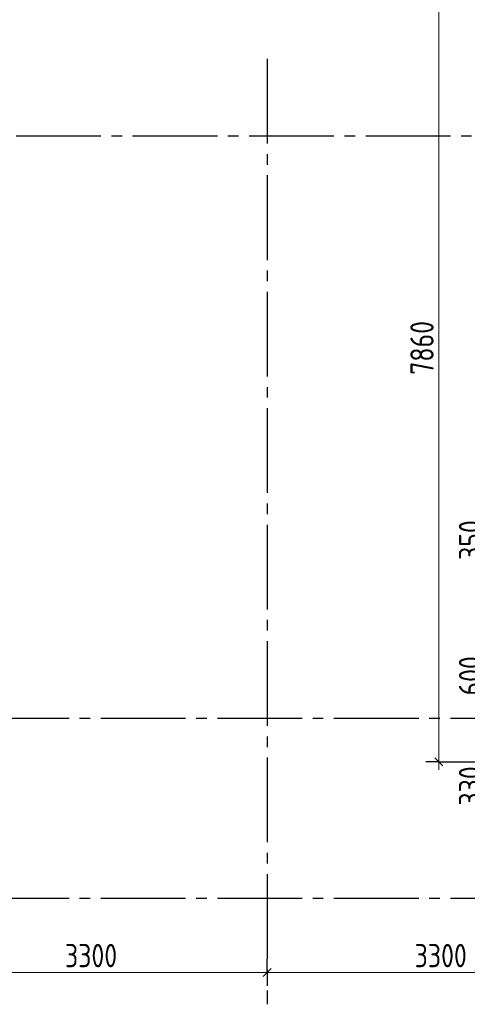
# Model space of a CAD drawing. Header units: millimetres. Extents: x 0 to 43617, y 0 to 29700.
# Tile 16 of 20: x 21595 to 25819, y 15250 to 24550. Entities that reach past the tile are written whole.
import ezdxf

# ---------------------------------------------------------------- set-up
doc = ezdxf.new("R2010")
doc.units = ezdxf.units.MM
doc.linetypes.add('______5', pattern=[1100, 800, -100, 100, -100])
doc.layers.add('Standard', color=7, linetype='Continuous', lineweight=25)
doc.layers.add('Оси', color=40, linetype='______5', lineweight=18)
doc.styles.add('GOST 2.304-81', font='txt')

msp = doc.modelspace()

# ---------------------------------------------------------------- linework, layer by layer
at = {"layer": 'Standard', "color": 7, "linetype": 'Continuous', "lineweight": 25, "transparency": 33554687}
for p, q in [((25513.8, 17577.5), (25588.8, 17502.5)), ((23892.5, 15512.5), (23967.5, 15587.5))]:
    msp.add_line(p, q, dxfattribs=at)
at = {"layer": 'Standard', "color": 251, "linetype": 'Continuous', "lineweight": -3, "true_color": 0x656565, "transparency": 33554687}
for p, q in [((25551.3, 17540), (25426.3, 17540)), ((25551.3, 17540), (25676.3, 17540)), ((25551.3, 17540), (26710, 17540)), ((23930, 15550), (23930, 15675)), ((23930, 15550), (23930, 15425)), ((23930, 15550), (23930, 15550))]:
    msp.add_line(p, q, dxfattribs=at)
at = {"layer": 'Standard', "color": 7, "linetype": 'Continuous', "lineweight": 13, "transparency": 33554687}
for p, q in [((25551.3, 17540), (25551.3, 17465)), ((20630, 15550), (23930, 15550)), ((23930, 15550), (27230, 15550))]:
    msp.add_line(p, q, dxfattribs=at)
msp.add_lwpolyline([(25551.3, 25400), (25551.3, 21106.7), (25551.3, 21106.7), (25551.3, 17540)], dxfattribs=at)
at = {"layer": 'Оси', "color": 8, "linetype": '______5', "lineweight": -3, "transparency": 33554687}
for p, q in [((23930, 24180), (23930, 15250)), ((35560, 23450), (3600, 23450)), ((35560, 23450), (3600, 23450)), ((35260, 17950), (3600, 17950)), ((35260, 16250), (3600, 16250))]:
    msp.add_line(p, q, dxfattribs=at)

# ---------------------------------------------------------------- texts
at = {"layer": 'Standard', "color": 7, "linetype": 'Continuous', "lineweight": 25, "transparency": 33554687, "char_height": 220, "attachment_point": 7, "rotation": 90, "style": 'GOST 2.304-81'}
for s, insert, width in [('7860', (25501.3, 21196.3), 672.628), ('350', (25960, 19447.5), 500.814), ('600', (25960, 18166.7), 531.973), ('330', (25960, 17127.1), 500.82)]:
    msp.add_mtext(s, dxfattribs=dict(at, insert=insert, width=width))
at = {"layer": 'Standard', "color": 7, "linetype": 'Continuous', "lineweight": 25, "transparency": 33554687, "char_height": 220, "width": 641.47, "attachment_point": 7, "style": 'GOST 2.304-81'}
for insert in [(22022, 15600), (25322, 15600)]:
    msp.add_mtext('3300', dxfattribs=dict(at, insert=insert))

doc.saveas('drawing.dxf')
